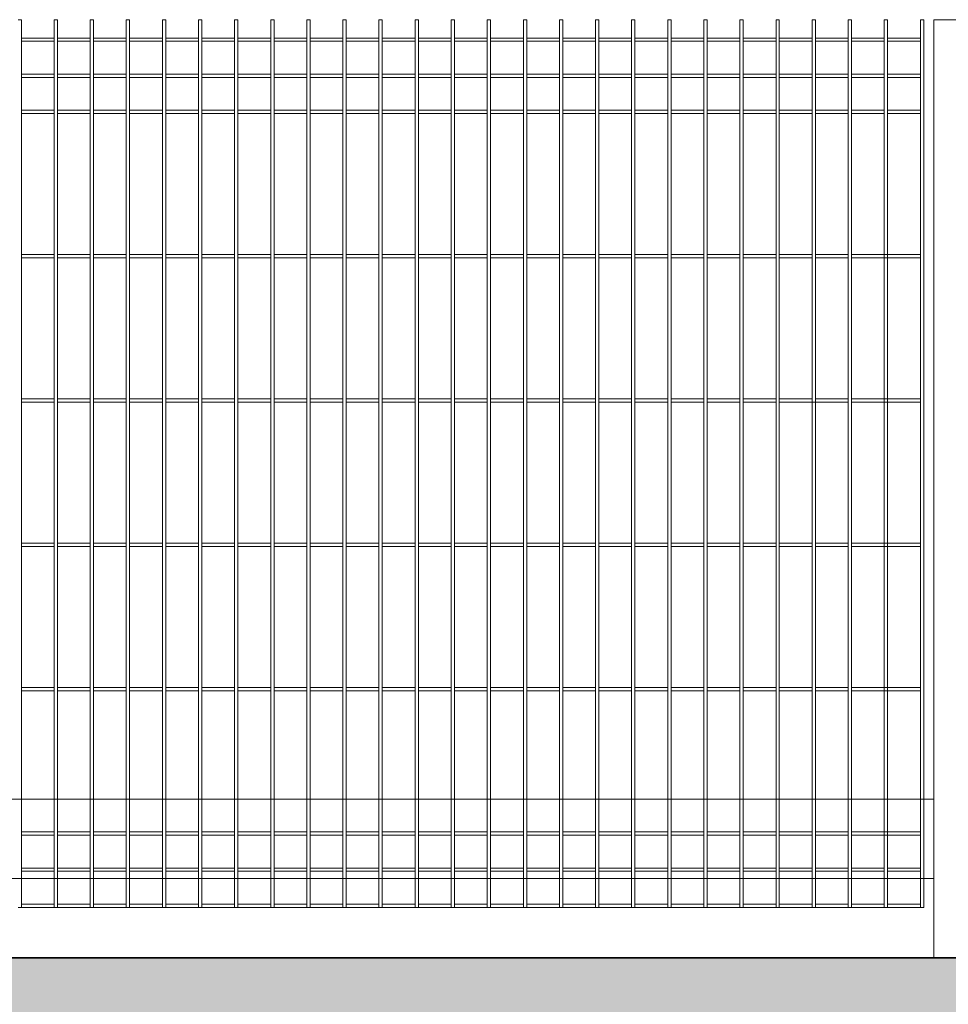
# Model space of a CAD drawing. Header units: millimetres. Extents: x 14041 to 23361, y -6349 to 12956.
# Tile 77 of 106: x 21654 to 21783, y 4782 to 4919. Entities that reach past the tile are written whole.
import ezdxf

# ---------------------------------------------------------------- set-up
doc = ezdxf.new("R2010")
doc.units = ezdxf.units.MM
for name, color, linetype, lineweight in [('A-ogrodzenie', 6, 'Continuous', 9), ('A-stolarka', 5, 'Continuous', 15), ('A-wypełnienie', 252, 'Continuous', 9), ('A-ściany projektowane', 5, 'Continuous', 35)]:
    doc.layers.add(name, color=color, linetype=linetype, lineweight=lineweight)

msp = doc.modelspace()

# ---------------------------------------------------------------- hatches: boundary and pattern name
at = {"layer": 'A-wypełnienie', "lineweight": 15, "ltscale": 2, "transparency": 33554687}
h = msp.add_hatch(color=253, dxfattribs=at)
h.dxf.hatch_style = 1
h.paths.add_polyline_path([(22047.73, 4503.15), (22011.82, 4507.83), (21965.44, 4537.89), (21893.87, 4573.4), (21779.62, 4634.53), (21673.21, 4702.13), (21591.04, 4773.93), (21553.22, 4788.9), (22047.69, 4788.9), (22047.65, 4833.9), (22067.65, 4833.9), (22067.65, 4834.41), (22067.65, 4498.95)])

# ---------------------------------------------------------------- linework, layer by layer
at = {"layer": 'A-ogrodzenie', "color": 96, "true_color": 0x036808}
for p, q in [((21654.24, 4918.9), (21653.78, 4918.9)), ((21654.24, 4795.9), (21654.24, 4918.9)), ((21658.78, 4795.9), (21658.78, 4918.9)), ((21659.24, 4918.9), (21658.78, 4918.9)), ((21659.24, 4795.9), (21659.24, 4918.9)), ((21663.78, 4795.9), (21663.78, 4918.9)), ((21664.24, 4918.9), (21663.78, 4918.9)), ((21664.24, 4795.9), (21664.24, 4918.9)), ((21668.78, 4795.9), (21668.78, 4918.9)), ((21669.24, 4918.9), (21668.78, 4918.9)), ((21669.24, 4795.9), (21669.24, 4918.9)), ((21673.78, 4795.9), (21673.78, 4918.9)), ((21674.24, 4918.9), (21673.78, 4918.9)), ((21674.24, 4795.9), (21674.24, 4918.9)), ((21678.78, 4795.9), (21678.78, 4918.9)), ((21679.24, 4918.9), (21678.78, 4918.9)), ((21679.24, 4795.9), (21679.24, 4918.9)), ((21683.78, 4795.9), (21683.78, 4918.9)), ((21684.24, 4918.9), (21683.78, 4918.9)), ((21684.24, 4795.9), (21684.24, 4918.9)), ((21688.78, 4795.9), (21688.78, 4918.9)), ((21689.24, 4918.9), (21688.78, 4918.9)), ((21689.24, 4795.9), (21689.24, 4918.9)), ((21693.78, 4795.9), (21693.78, 4918.9)), ((21694.24, 4918.9), (21693.78, 4918.9)), ((21694.24, 4795.9), (21694.24, 4918.9)), ((21698.78, 4795.9), (21698.78, 4918.9)), ((21699.24, 4918.9), (21698.78, 4918.9)), ((21699.24, 4795.9), (21699.24, 4918.9)), ((21703.78, 4795.9), (21703.78, 4918.9)), ((21704.24, 4918.9), (21703.78, 4918.9)), ((21704.24, 4795.9), (21704.24, 4918.9)), ((21708.78, 4795.9), (21708.78, 4918.9)), ((21709.24, 4918.9), (21708.78, 4918.9)), ((21709.24, 4795.9), (21709.24, 4918.9)), ((21713.78, 4795.9), (21713.78, 4918.9)), ((21714.24, 4918.9), (21713.78, 4918.9)), ((21714.24, 4795.9), (21714.24, 4918.9)), ((21718.78, 4795.9), (21718.78, 4918.9)), ((21719.24, 4918.9), (21718.78, 4918.9)), ((21719.24, 4795.9), (21719.24, 4918.9)), ((21723.78, 4795.9), (21723.78, 4918.9)), ((21724.24, 4918.9), (21723.78, 4918.9)), ((21724.24, 4795.9), (21724.24, 4918.9)), ((21728.78, 4795.9), (21728.78, 4918.9)), ((21729.24, 4918.9), (21728.78, 4918.9)), ((21729.24, 4795.9), (21729.24, 4918.9)), ((21733.78, 4795.9), (21733.78, 4918.9)), ((21734.24, 4918.9), (21733.78, 4918.9)), ((21734.24, 4795.9), (21734.24, 4918.9)), ((21738.78, 4795.9), (21738.78, 4918.9)), ((21739.24, 4918.9), (21738.78, 4918.9)), ((21739.24, 4795.9), (21739.24, 4918.9)), ((21743.78, 4795.9), (21743.78, 4918.9)), ((21744.24, 4918.9), (21743.78, 4918.9)), ((21744.24, 4795.9), (21744.24, 4918.9)), ((21748.78, 4795.9), (21748.78, 4918.9)), ((21749.24, 4918.9), (21748.78, 4918.9)), ((21749.24, 4795.9), (21749.24, 4918.9)), ((21753.78, 4795.9), (21753.78, 4918.9)), ((21754.24, 4918.9), (21753.78, 4918.9)), ((21754.24, 4795.9), (21754.24, 4918.9)), ((21758.78, 4795.9), (21758.78, 4918.9)), ((21759.24, 4918.9), (21758.78, 4918.9)), ((21759.24, 4795.9), (21759.24, 4918.9)), ((21763.78, 4795.9), (21763.78, 4918.9)), ((21764.24, 4918.9), (21763.78, 4918.9)), ((21764.24, 4795.9), (21764.24, 4918.9)), ((21768.78, 4795.9), (21768.78, 4918.9)), ((21769.24, 4918.9), (21768.78, 4918.9)), ((21769.24, 4795.9), (21769.24, 4918.9)), ((21773.78, 4795.9), (21773.78, 4918.9)), ((21774.24, 4918.9), (21773.78, 4918.9)), ((21774.24, 4795.9), (21774.24, 4918.9)), ((21778.78, 4795.9), (21778.78, 4918.9)), ((21779.24, 4918.9), (21778.78, 4918.9)), ((21779.24, 4795.9), (21779.24, 4918.9)), ((21658.78, 4916.36), (21654.24, 4916.36)), ((21658.78, 4915.9), (21654.24, 4915.9)), ((21663.78, 4916.36), (21659.24, 4916.36)), ((21663.78, 4915.9), (21659.24, 4915.9)), ((21668.78, 4916.36), (21664.24, 4916.36)), ((21668.78, 4915.9), (21664.24, 4915.9)), ((21673.78, 4916.36), (21669.24, 4916.36)), ((21673.78, 4915.9), (21669.24, 4915.9)), ((21678.78, 4916.36), (21674.24, 4916.36)), ((21678.78, 4915.9), (21674.24, 4915.9)), ((21683.78, 4916.36), (21679.24, 4916.36)), ((21683.78, 4915.9), (21679.24, 4915.9)), ((21688.78, 4916.36), (21684.24, 4916.36)), ((21688.78, 4915.9), (21684.24, 4915.9)), ((21693.78, 4916.36), (21689.24, 4916.36)), ((21693.78, 4915.9), (21689.24, 4915.9)), ((21698.78, 4916.36), (21694.24, 4916.36)), ((21698.78, 4915.9), (21694.24, 4915.9)), ((21703.78, 4916.36), (21699.24, 4916.36)), ((21703.78, 4915.9), (21699.24, 4915.9)), ((21708.78, 4916.36), (21704.24, 4916.36)), ((21708.78, 4915.9), (21704.24, 4915.9)), ((21713.78, 4916.36), (21709.24, 4916.36)), ((21713.78, 4915.9), (21709.24, 4915.9)), ((21718.78, 4916.36), (21714.24, 4916.36)), ((21718.78, 4915.9), (21714.24, 4915.9)), ((21723.78, 4916.36), (21719.24, 4916.36)), ((21723.78, 4915.9), (21719.24, 4915.9)), ((21728.78, 4916.36), (21724.24, 4916.36)), ((21728.78, 4915.9), (21724.24, 4915.9)), ((21733.78, 4916.36), (21729.24, 4916.36)), ((21733.78, 4915.9), (21729.24, 4915.9)), ((21738.78, 4916.36), (21734.24, 4916.36)), ((21738.78, 4915.9), (21734.24, 4915.9)), ((21743.78, 4916.36), (21739.24, 4916.36)), ((21743.78, 4915.9), (21739.24, 4915.9)), ((21748.78, 4916.36), (21744.24, 4916.36)), ((21748.78, 4915.9), (21744.24, 4915.9)), ((21753.78, 4916.36), (21749.24, 4916.36)), ((21753.78, 4915.9), (21749.24, 4915.9)), ((21758.78, 4916.36), (21754.24, 4916.36)), ((21758.78, 4915.9), (21754.24, 4915.9)), ((21763.78, 4916.36), (21759.24, 4916.36)), ((21763.78, 4915.9), (21759.24, 4915.9)), ((21768.78, 4916.36), (21764.24, 4916.36)), ((21768.78, 4915.9), (21764.24, 4915.9)), ((21773.78, 4916.36), (21769.24, 4916.36)), ((21773.78, 4915.9), (21769.24, 4915.9)), ((21778.78, 4916.36), (21774.24, 4916.36)), ((21778.78, 4915.9), (21774.24, 4915.9)), ((21658.78, 4911.36), (21654.24, 4911.36)), ((21663.78, 4911.36), (21659.24, 4911.36)), ((21668.78, 4911.36), (21664.24, 4911.36)), ((21673.78, 4911.36), (21669.24, 4911.36)), ((21678.78, 4911.36), (21674.24, 4911.36)), ((21683.78, 4911.36), (21679.24, 4911.36)), ((21688.78, 4911.36), (21684.24, 4911.36)), ((21693.78, 4911.36), (21689.24, 4911.36)), ((21698.78, 4911.36), (21694.24, 4911.36)), ((21703.78, 4911.36), (21699.24, 4911.36)), ((21708.78, 4911.36), (21704.24, 4911.36)), ((21713.78, 4911.36), (21709.24, 4911.36)), ((21718.78, 4911.36), (21714.24, 4911.36)), ((21723.78, 4911.36), (21719.24, 4911.36)), ((21728.78, 4911.36), (21724.24, 4911.36)), ((21733.78, 4911.36), (21729.24, 4911.36)), ((21738.78, 4911.36), (21734.24, 4911.36)), ((21743.78, 4911.36), (21739.24, 4911.36)), ((21748.78, 4911.36), (21744.24, 4911.36)), ((21753.78, 4911.36), (21749.24, 4911.36)), ((21758.78, 4911.36), (21754.24, 4911.36)), ((21763.78, 4911.36), (21759.24, 4911.36)), ((21768.78, 4911.36), (21764.24, 4911.36)), ((21773.78, 4911.36), (21769.24, 4911.36)), ((21778.78, 4911.36), (21774.24, 4911.36)), ((21658.78, 4910.9), (21654.24, 4910.9)), ((21663.78, 4910.9), (21659.24, 4910.9)), ((21668.78, 4910.9), (21664.24, 4910.9)), ((21673.78, 4910.9), (21669.24, 4910.9)), ((21678.78, 4910.9), (21674.24, 4910.9)), ((21683.78, 4910.9), (21679.24, 4910.9)), ((21688.78, 4910.9), (21684.24, 4910.9)), ((21693.78, 4910.9), (21689.24, 4910.9)), ((21698.78, 4910.9), (21694.24, 4910.9)), ((21703.78, 4910.9), (21699.24, 4910.9)), ((21708.78, 4910.9), (21704.24, 4910.9)), ((21713.78, 4910.9), (21709.24, 4910.9)), ((21718.78, 4910.9), (21714.24, 4910.9)), ((21723.78, 4910.9), (21719.24, 4910.9)), ((21728.78, 4910.9), (21724.24, 4910.9)), ((21733.78, 4910.9), (21729.24, 4910.9)), ((21738.78, 4910.9), (21734.24, 4910.9)), ((21743.78, 4910.9), (21739.24, 4910.9)), ((21748.78, 4910.9), (21744.24, 4910.9)), ((21753.78, 4910.9), (21749.24, 4910.9)), ((21758.78, 4910.9), (21754.24, 4910.9)), ((21763.78, 4910.9), (21759.24, 4910.9)), ((21768.78, 4910.9), (21764.24, 4910.9)), ((21773.78, 4910.9), (21769.24, 4910.9)), ((21778.78, 4910.9), (21774.24, 4910.9)), ((21658.78, 4906.36), (21654.24, 4906.36)), ((21658.78, 4905.9), (21654.24, 4905.9)), ((21663.78, 4906.36), (21659.24, 4906.36)), ((21663.78, 4905.9), (21659.24, 4905.9)), ((21668.78, 4906.36), (21664.24, 4906.36)), ((21668.78, 4905.9), (21664.24, 4905.9)), ((21673.78, 4906.36), (21669.24, 4906.36)), ((21673.78, 4905.9), (21669.24, 4905.9)), ((21678.78, 4906.36), (21674.24, 4906.36)), ((21678.78, 4905.9), (21674.24, 4905.9)), ((21683.78, 4906.36), (21679.24, 4906.36)), ((21683.78, 4905.9), (21679.24, 4905.9)), ((21688.78, 4906.36), (21684.24, 4906.36)), ((21688.78, 4905.9), (21684.24, 4905.9)), ((21693.78, 4906.36), (21689.24, 4906.36)), ((21693.78, 4905.9), (21689.24, 4905.9)), ((21698.78, 4906.36), (21694.24, 4906.36)), ((21698.78, 4905.9), (21694.24, 4905.9)), ((21703.78, 4906.36), (21699.24, 4906.36)), ((21703.78, 4905.9), (21699.24, 4905.9)), ((21708.78, 4906.36), (21704.24, 4906.36)), ((21708.78, 4905.9), (21704.24, 4905.9)), ((21713.78, 4906.36), (21709.24, 4906.36)), ((21713.78, 4905.9), (21709.24, 4905.9)), ((21718.78, 4906.36), (21714.24, 4906.36)), ((21718.78, 4905.9), (21714.24, 4905.9)), ((21723.78, 4906.36), (21719.24, 4906.36)), ((21723.78, 4905.9), (21719.24, 4905.9)), ((21728.78, 4906.36), (21724.24, 4906.36)), ((21728.78, 4905.9), (21724.24, 4905.9)), ((21733.78, 4906.36), (21729.24, 4906.36)), ((21733.78, 4905.9), (21729.24, 4905.9)), ((21738.78, 4906.36), (21734.24, 4906.36)), ((21738.78, 4905.9), (21734.24, 4905.9)), ((21743.78, 4906.36), (21739.24, 4906.36)), ((21743.78, 4905.9), (21739.24, 4905.9)), ((21748.78, 4906.36), (21744.24, 4906.36)), ((21748.78, 4905.9), (21744.24, 4905.9)), ((21753.78, 4906.36), (21749.24, 4906.36)), ((21753.78, 4905.9), (21749.24, 4905.9)), ((21758.78, 4906.36), (21754.24, 4906.36)), ((21758.78, 4905.9), (21754.24, 4905.9)), ((21763.78, 4906.36), (21759.24, 4906.36)), ((21763.78, 4905.9), (21759.24, 4905.9)), ((21768.78, 4906.36), (21764.24, 4906.36)), ((21768.78, 4905.9), (21764.24, 4905.9)), ((21773.78, 4906.36), (21769.24, 4906.36)), ((21773.78, 4905.9), (21769.24, 4905.9)), ((21778.78, 4906.36), (21774.24, 4906.36)), ((21778.78, 4905.9), (21774.24, 4905.9)), ((21658.78, 4886.36), (21654.24, 4886.36)), ((21658.78, 4885.9), (21654.24, 4885.9)), ((21663.78, 4886.36), (21659.24, 4886.36)), ((21663.78, 4885.9), (21659.24, 4885.9)), ((21668.78, 4886.36), (21664.24, 4886.36)), ((21668.78, 4885.9), (21664.24, 4885.9)), ((21673.78, 4886.36), (21669.24, 4886.36)), ((21673.78, 4885.9), (21669.24, 4885.9)), ((21678.78, 4886.36), (21674.24, 4886.36)), ((21678.78, 4885.9), (21674.24, 4885.9)), ((21683.78, 4886.36), (21679.24, 4886.36)), ((21683.78, 4885.9), (21679.24, 4885.9)), ((21688.78, 4886.36), (21684.24, 4886.36)), ((21688.78, 4885.9), (21684.24, 4885.9)), ((21693.78, 4886.36), (21689.24, 4886.36)), ((21693.78, 4885.9), (21689.24, 4885.9)), ((21698.78, 4886.36), (21694.24, 4886.36)), ((21698.78, 4885.9), (21694.24, 4885.9)), ((21703.78, 4886.36), (21699.24, 4886.36)), ((21703.78, 4885.9), (21699.24, 4885.9)), ((21708.78, 4886.36), (21704.24, 4886.36)), ((21708.78, 4885.9), (21704.24, 4885.9)), ((21713.78, 4886.36), (21709.24, 4886.36)), ((21713.78, 4885.9), (21709.24, 4885.9)), ((21718.78, 4886.36), (21714.24, 4886.36)), ((21718.78, 4885.9), (21714.24, 4885.9)), ((21723.78, 4886.36), (21719.24, 4886.36)), ((21723.78, 4885.9), (21719.24, 4885.9)), ((21728.78, 4886.36), (21724.24, 4886.36)), ((21728.78, 4885.9), (21724.24, 4885.9)), ((21733.78, 4886.36), (21729.24, 4886.36)), ((21733.78, 4885.9), (21729.24, 4885.9)), ((21738.78, 4886.36), (21734.24, 4886.36)), ((21738.78, 4885.9), (21734.24, 4885.9)), ((21743.78, 4886.36), (21739.24, 4886.36)), ((21743.78, 4885.9), (21739.24, 4885.9)), ((21748.78, 4886.36), (21744.24, 4886.36)), ((21748.78, 4885.9), (21744.24, 4885.9)), ((21753.78, 4886.36), (21749.24, 4886.36)), ((21753.78, 4885.9), (21749.24, 4885.9)), ((21758.78, 4886.36), (21754.24, 4886.36)), ((21758.78, 4885.9), (21754.24, 4885.9)), ((21763.78, 4886.36), (21759.24, 4886.36)), ((21763.78, 4885.9), (21759.24, 4885.9)), ((21768.78, 4886.36), (21764.24, 4886.36)), ((21768.78, 4885.9), (21764.24, 4885.9)), ((21773.78, 4886.36), (21769.24, 4886.36)), ((21773.78, 4885.9), (21769.24, 4885.9)), ((21778.78, 4886.36), (21773.78, 4886.36)), ((21778.78, 4885.9), (21773.78, 4885.9)), ((21658.78, 4866.36), (21654.24, 4866.36)), ((21663.78, 4866.36), (21659.24, 4866.36)), ((21668.78, 4866.36), (21664.24, 4866.36)), ((21673.78, 4866.36), (21669.24, 4866.36)), ((21678.78, 4866.36), (21674.24, 4866.36)), ((21683.78, 4866.36), (21679.24, 4866.36)), ((21688.78, 4866.36), (21684.24, 4866.36)), ((21693.78, 4866.36), (21689.24, 4866.36)), ((21698.78, 4866.36), (21694.24, 4866.36)), ((21703.78, 4866.36), (21699.24, 4866.36)), ((21708.78, 4866.36), (21704.24, 4866.36)), ((21713.78, 4866.36), (21709.24, 4866.36)), ((21718.78, 4866.36), (21714.24, 4866.36)), ((21723.78, 4866.36), (21719.24, 4866.36)), ((21728.78, 4866.36), (21724.24, 4866.36)), ((21733.78, 4866.36), (21729.24, 4866.36)), ((21738.78, 4866.36), (21734.24, 4866.36)), ((21743.78, 4866.36), (21739.24, 4866.36)), ((21748.78, 4866.36), (21744.24, 4866.36)), ((21753.78, 4866.36), (21749.24, 4866.36)), ((21758.78, 4866.36), (21754.24, 4866.36)), ((21763.78, 4866.36), (21759.24, 4866.36)), ((21768.78, 4866.36), (21764.24, 4866.36)), ((21773.78, 4866.36), (21769.24, 4866.36)), ((21778.78, 4866.36), (21773.78, 4866.36)), ((21658.78, 4865.9), (21654.24, 4865.9)), ((21663.78, 4865.9), (21659.24, 4865.9)), ((21668.78, 4865.9), (21664.24, 4865.9)), ((21673.78, 4865.9), (21669.24, 4865.9)), ((21678.78, 4865.9), (21674.24, 4865.9)), ((21683.78, 4865.9), (21679.24, 4865.9)), ((21688.78, 4865.9), (21684.24, 4865.9)), ((21693.78, 4865.9), (21689.24, 4865.9)), ((21698.78, 4865.9), (21694.24, 4865.9)), ((21703.78, 4865.9), (21699.24, 4865.9)), ((21708.78, 4865.9), (21704.24, 4865.9)), ((21713.78, 4865.9), (21709.24, 4865.9)), ((21718.78, 4865.9), (21714.24, 4865.9)), ((21723.78, 4865.9), (21719.24, 4865.9)), ((21728.78, 4865.9), (21724.24, 4865.9)), ((21733.78, 4865.9), (21729.24, 4865.9)), ((21738.78, 4865.9), (21734.24, 4865.9)), ((21743.78, 4865.9), (21739.24, 4865.9)), ((21748.78, 4865.9), (21744.24, 4865.9)), ((21753.78, 4865.9), (21749.24, 4865.9)), ((21758.78, 4865.9), (21754.24, 4865.9)), ((21763.78, 4865.9), (21759.24, 4865.9)), ((21768.78, 4865.9), (21763.78, 4865.9)), ((21773.78, 4865.9), (21769.24, 4865.9)), ((21778.78, 4865.9), (21773.78, 4865.9)), ((21658.78, 4846.36), (21654.24, 4846.36)), ((21658.78, 4845.9), (21654.24, 4845.9)), ((21663.78, 4846.36), (21659.24, 4846.36)), ((21663.78, 4845.9), (21659.24, 4845.9)), ((21668.78, 4846.36), (21664.24, 4846.36)), ((21668.78, 4845.9), (21664.24, 4845.9)), ((21673.78, 4846.36), (21669.24, 4846.36)), ((21673.78, 4845.9), (21669.24, 4845.9)), ((21678.78, 4846.36), (21674.24, 4846.36)), ((21678.78, 4845.9), (21674.24, 4845.9)), ((21683.78, 4846.36), (21679.24, 4846.36)), ((21683.78, 4845.9), (21679.24, 4845.9)), ((21688.78, 4846.36), (21684.24, 4846.36)), ((21688.78, 4845.9), (21684.24, 4845.9)), ((21693.78, 4846.36), (21689.24, 4846.36)), ((21693.78, 4845.9), (21689.24, 4845.9)), ((21698.78, 4846.36), (21694.24, 4846.36)), ((21698.78, 4845.9), (21694.24, 4845.9)), ((21703.78, 4846.36), (21699.24, 4846.36)), ((21703.78, 4845.9), (21699.24, 4845.9)), ((21708.78, 4846.36), (21704.24, 4846.36)), ((21708.78, 4845.9), (21704.24, 4845.9)), ((21713.78, 4846.36), (21709.24, 4846.36)), ((21713.78, 4845.9), (21709.24, 4845.9)), ((21718.78, 4846.36), (21714.24, 4846.36)), ((21718.78, 4845.9), (21714.24, 4845.9)), ((21723.78, 4846.36), (21719.24, 4846.36)), ((21723.78, 4845.9), (21719.24, 4845.9)), ((21728.78, 4846.36), (21724.24, 4846.36)), ((21728.78, 4845.9), (21724.24, 4845.9)), ((21733.78, 4846.36), (21729.24, 4846.36)), ((21733.78, 4845.9), (21729.24, 4845.9)), ((21738.78, 4846.36), (21734.24, 4846.36)), ((21738.78, 4845.9), (21734.24, 4845.9)), ((21743.78, 4846.36), (21739.24, 4846.36)), ((21743.78, 4845.9), (21739.24, 4845.9)), ((21748.78, 4846.36), (21744.24, 4846.36)), ((21748.78, 4845.9), (21744.24, 4845.9)), ((21753.78, 4846.36), (21749.24, 4846.36)), ((21753.78, 4845.9), (21749.24, 4845.9)), ((21758.78, 4846.36), (21754.24, 4846.36)), ((21758.78, 4845.9), (21754.24, 4845.9)), ((21763.78, 4846.36), (21759.24, 4846.36)), ((21763.78, 4845.9), (21759.24, 4845.9)), ((21768.78, 4846.36), (21764.24, 4846.36)), ((21768.78, 4845.9), (21764.24, 4845.9)), ((21773.78, 4846.36), (21769.24, 4846.36)), ((21773.78, 4845.9), (21769.24, 4845.9)), ((21778.78, 4846.36), (21773.78, 4846.36)), ((21778.78, 4845.9), (21773.78, 4845.9)), ((21658.78, 4826.36), (21654.24, 4826.36)), ((21658.78, 4825.9), (21654.24, 4825.9)), ((21663.78, 4826.36), (21659.24, 4826.36)), ((21663.78, 4825.9), (21659.24, 4825.9)), ((21668.78, 4826.36), (21664.24, 4826.36)), ((21668.78, 4825.9), (21664.24, 4825.9)), ((21673.78, 4826.36), (21669.24, 4826.36)), ((21673.78, 4825.9), (21669.24, 4825.9)), ((21678.78, 4826.36), (21674.24, 4826.36)), ((21678.78, 4825.9), (21674.24, 4825.9)), ((21683.78, 4826.36), (21679.24, 4826.36)), ((21683.78, 4825.9), (21679.24, 4825.9)), ((21688.78, 4826.36), (21684.24, 4826.36)), ((21688.78, 4825.9), (21684.24, 4825.9)), ((21693.78, 4826.36), (21689.24, 4826.36)), ((21693.78, 4825.9), (21689.24, 4825.9)), ((21698.78, 4826.36), (21694.24, 4826.36)), ((21698.78, 4825.9), (21694.24, 4825.9)), ((21703.78, 4826.36), (21699.24, 4826.36)), ((21703.78, 4825.9), (21699.24, 4825.9)), ((21708.78, 4826.36), (21704.24, 4826.36)), ((21708.78, 4825.9), (21704.24, 4825.9)), ((21713.78, 4826.36), (21709.24, 4826.36)), ((21713.78, 4825.9), (21709.24, 4825.9)), ((21718.78, 4826.36), (21714.24, 4826.36)), ((21718.78, 4825.9), (21714.24, 4825.9)), ((21723.78, 4826.36), (21719.24, 4826.36)), ((21723.78, 4825.9), (21719.24, 4825.9)), ((21728.78, 4826.36), (21724.24, 4826.36)), ((21728.78, 4825.9), (21724.24, 4825.9)), ((21733.78, 4826.36), (21729.24, 4826.36)), ((21733.78, 4825.9), (21729.24, 4825.9)), ((21738.78, 4826.36), (21734.24, 4826.36)), ((21738.78, 4825.9), (21734.24, 4825.9)), ((21743.78, 4826.36), (21739.24, 4826.36)), ((21743.78, 4825.9), (21739.24, 4825.9)), ((21748.78, 4826.36), (21744.24, 4826.36)), ((21748.78, 4825.9), (21744.24, 4825.9)), ((21753.78, 4826.36), (21749.24, 4826.36)), ((21753.78, 4825.9), (21749.24, 4825.9)), ((21758.78, 4826.36), (21754.24, 4826.36)), ((21758.78, 4825.9), (21754.24, 4825.9)), ((21763.78, 4826.36), (21759.24, 4826.36)), ((21763.78, 4825.9), (21759.24, 4825.9)), ((21768.78, 4826.36), (21764.24, 4826.36)), ((21768.78, 4825.9), (21764.24, 4825.9)), ((21773.78, 4826.36), (21769.24, 4826.36)), ((21773.78, 4825.9), (21769.24, 4825.9)), ((21778.78, 4826.36), (21773.78, 4826.36)), ((21778.78, 4825.9), (21773.78, 4825.9)), ((21658.78, 4806.36), (21654.24, 4806.36)), ((21663.78, 4806.36), (21659.24, 4806.36)), ((21668.78, 4806.36), (21664.24, 4806.36)), ((21673.78, 4806.36), (21669.24, 4806.36)), ((21678.78, 4806.36), (21674.24, 4806.36)), ((21683.78, 4806.36), (21679.24, 4806.36)), ((21688.78, 4806.36), (21684.24, 4806.36)), ((21693.78, 4806.36), (21689.24, 4806.36)), ((21698.78, 4806.36), (21694.24, 4806.36)), ((21703.78, 4806.36), (21699.24, 4806.36)), ((21708.78, 4806.36), (21704.24, 4806.36)), ((21713.78, 4806.36), (21709.24, 4806.36)), ((21718.78, 4806.36), (21714.24, 4806.36)), ((21723.78, 4806.36), (21719.24, 4806.36)), ((21728.78, 4806.36), (21724.24, 4806.36)), ((21733.78, 4806.36), (21729.24, 4806.36)), ((21738.78, 4806.36), (21734.24, 4806.36)), ((21743.78, 4806.36), (21739.24, 4806.36)), ((21748.78, 4806.36), (21744.24, 4806.36)), ((21753.78, 4806.36), (21749.24, 4806.36)), ((21758.78, 4806.36), (21754.24, 4806.36)), ((21763.78, 4806.36), (21759.24, 4806.36)), ((21768.78, 4806.36), (21764.24, 4806.36)), ((21773.78, 4806.36), (21769.24, 4806.36)), ((21778.78, 4806.36), (21773.78, 4806.36)), ((21658.78, 4805.9), (21654.24, 4805.9)), ((21663.78, 4805.9), (21659.24, 4805.9)), ((21668.78, 4805.9), (21664.24, 4805.9)), ((21673.78, 4805.9), (21669.24, 4805.9)), ((21678.78, 4805.9), (21674.24, 4805.9)), ((21683.78, 4805.9), (21679.24, 4805.9)), ((21688.78, 4805.9), (21684.24, 4805.9)), ((21693.78, 4805.9), (21689.24, 4805.9)), ((21698.78, 4805.9), (21694.24, 4805.9)), ((21703.78, 4805.9), (21699.24, 4805.9)), ((21708.78, 4805.9), (21704.24, 4805.9)), ((21713.78, 4805.9), (21709.24, 4805.9)), ((21718.78, 4805.9), (21714.24, 4805.9)), ((21723.78, 4805.9), (21719.24, 4805.9)), ((21728.78, 4805.9), (21724.24, 4805.9)), ((21733.78, 4805.9), (21729.24, 4805.9)), ((21738.78, 4805.9), (21734.24, 4805.9)), ((21743.78, 4805.9), (21739.24, 4805.9)), ((21748.78, 4805.9), (21744.24, 4805.9)), ((21753.78, 4805.9), (21749.24, 4805.9)), ((21758.78, 4805.9), (21754.24, 4805.9)), ((21763.78, 4805.9), (21759.24, 4805.9)), ((21768.78, 4805.9), (21764.24, 4805.9)), ((21773.78, 4805.9), (21769.24, 4805.9)), ((21778.78, 4805.9), (21773.78, 4805.9)), ((21658.78, 4801.36), (21654.24, 4801.36)), ((21658.78, 4800.9), (21654.24, 4800.9)), ((21663.78, 4801.36), (21659.24, 4801.36)), ((21663.78, 4800.9), (21659.24, 4800.9)), ((21668.78, 4801.36), (21664.24, 4801.36)), ((21668.78, 4800.9), (21664.24, 4800.9)), ((21673.78, 4801.36), (21669.24, 4801.36)), ((21673.78, 4800.9), (21669.24, 4800.9)), ((21678.78, 4801.36), (21674.24, 4801.36)), ((21678.78, 4800.9), (21674.24, 4800.9)), ((21683.78, 4801.36), (21679.24, 4801.36)), ((21683.78, 4800.9), (21679.24, 4800.9)), ((21688.78, 4801.36), (21684.24, 4801.36)), ((21688.78, 4800.9), (21684.24, 4800.9)), ((21693.78, 4801.36), (21689.24, 4801.36)), ((21693.78, 4800.9), (21689.24, 4800.9)), ((21698.78, 4801.36), (21694.24, 4801.36)), ((21698.78, 4800.9), (21694.24, 4800.9)), ((21703.78, 4801.36), (21699.24, 4801.36)), ((21703.78, 4800.9), (21699.24, 4800.9)), ((21708.78, 4801.36), (21704.24, 4801.36)), ((21708.78, 4800.9), (21704.24, 4800.9)), ((21713.78, 4801.36), (21709.24, 4801.36)), ((21713.78, 4800.9), (21709.24, 4800.9)), ((21718.78, 4801.36), (21714.24, 4801.36)), ((21718.78, 4800.9), (21714.24, 4800.9)), ((21723.78, 4801.36), (21719.24, 4801.36)), ((21723.78, 4800.9), (21719.24, 4800.9)), ((21728.78, 4801.36), (21724.24, 4801.36)), ((21728.78, 4800.9), (21724.24, 4800.9)), ((21733.78, 4801.36), (21729.24, 4801.36)), ((21733.78, 4800.9), (21729.24, 4800.9)), ((21738.78, 4801.36), (21734.24, 4801.36)), ((21738.78, 4800.9), (21734.24, 4800.9)), ((21743.78, 4801.36), (21739.24, 4801.36)), ((21743.78, 4800.9), (21739.24, 4800.9)), ((21748.78, 4801.36), (21744.24, 4801.36)), ((21748.78, 4800.9), (21744.24, 4800.9)), ((21753.78, 4801.36), (21749.24, 4801.36)), ((21753.78, 4800.9), (21749.24, 4800.9)), ((21758.78, 4801.36), (21754.24, 4801.36)), ((21758.78, 4800.9), (21754.24, 4800.9)), ((21763.78, 4801.36), (21759.24, 4801.36)), ((21763.78, 4800.9), (21759.24, 4800.9)), ((21768.78, 4801.36), (21764.24, 4801.36)), ((21768.78, 4800.9), (21764.24, 4800.9)), ((21773.78, 4801.36), (21769.24, 4801.36)), ((21773.78, 4800.9), (21769.24, 4800.9)), ((21778.78, 4801.36), (21774.24, 4801.36)), ((21778.78, 4800.9), (21774.24, 4800.9)), ((21654.24, 4795.9), (21653.78, 4795.9)), ((21658.78, 4796.36), (21654.24, 4796.36)), ((21658.78, 4795.9), (21654.24, 4795.9)), ((21663.78, 4795.9), (21658.78, 4795.9)), ((21663.78, 4796.36), (21659.24, 4796.36)), ((21664.24, 4795.9), (21663.78, 4795.9)), ((21668.78, 4796.36), (21664.24, 4796.36)), ((21668.78, 4795.9), (21664.24, 4795.9)), ((21673.78, 4795.9), (21668.78, 4795.9)), ((21673.78, 4796.36), (21669.24, 4796.36)), ((21674.24, 4795.9), (21673.78, 4795.9)), ((21678.78, 4796.36), (21674.24, 4796.36)), ((21678.78, 4795.9), (21674.24, 4795.9)), ((21683.78, 4795.9), (21678.78, 4795.9)), ((21683.78, 4796.36), (21679.24, 4796.36)), ((21684.24, 4795.9), (21683.78, 4795.9)), ((21688.78, 4796.36), (21684.24, 4796.36)), ((21688.78, 4795.9), (21684.24, 4795.9)), ((21693.78, 4795.9), (21688.78, 4795.9)), ((21693.78, 4796.36), (21689.24, 4796.36)), ((21694.24, 4795.9), (21693.78, 4795.9)), ((21698.78, 4796.36), (21694.24, 4796.36)), ((21698.78, 4795.9), (21694.24, 4795.9)), ((21703.78, 4795.9), (21698.78, 4795.9)), ((21703.78, 4796.36), (21699.24, 4796.36)), ((21704.24, 4795.9), (21703.78, 4795.9)), ((21708.78, 4796.36), (21704.24, 4796.36)), ((21708.78, 4795.9), (21704.24, 4795.9)), ((21713.78, 4795.9), (21708.78, 4795.9)), ((21713.78, 4796.36), (21709.24, 4796.36)), ((21714.24, 4795.9), (21713.78, 4795.9)), ((21718.78, 4796.36), (21714.24, 4796.36)), ((21718.78, 4795.9), (21714.24, 4795.9)), ((21723.78, 4795.9), (21718.78, 4795.9)), ((21723.78, 4796.36), (21719.24, 4796.36)), ((21724.24, 4795.9), (21723.78, 4795.9)), ((21728.78, 4796.36), (21724.24, 4796.36)), ((21728.78, 4795.9), (21724.24, 4795.9)), ((21733.78, 4795.9), (21728.78, 4795.9)), ((21733.78, 4796.36), (21729.24, 4796.36)), ((21734.24, 4795.9), (21733.78, 4795.9)), ((21738.78, 4796.36), (21734.24, 4796.36)), ((21738.78, 4795.9), (21734.24, 4795.9)), ((21743.78, 4795.9), (21738.78, 4795.9)), ((21743.78, 4796.36), (21739.24, 4796.36)), ((21744.24, 4795.9), (21743.78, 4795.9)), ((21748.78, 4796.36), (21744.24, 4796.36)), ((21748.78, 4795.9), (21744.24, 4795.9)), ((21753.78, 4795.9), (21748.78, 4795.9)), ((21753.78, 4796.36), (21749.24, 4796.36)), ((21754.24, 4795.9), (21753.78, 4795.9)), ((21758.78, 4796.36), (21754.24, 4796.36)), ((21758.78, 4795.9), (21754.24, 4795.9)), ((21763.78, 4795.9), (21758.78, 4795.9)), ((21763.78, 4796.36), (21759.24, 4796.36)), ((21764.24, 4795.9), (21763.78, 4795.9)), ((21768.78, 4796.36), (21764.24, 4796.36)), ((21768.78, 4795.9), (21764.24, 4795.9)), ((21773.78, 4795.9), (21768.78, 4795.9)), ((21773.78, 4796.36), (21769.24, 4796.36)), ((21774.24, 4795.9), (21773.78, 4795.9)), ((21778.78, 4796.36), (21774.24, 4796.36)), ((21779.24, 4795.9), (21774.24, 4795.9))]:
    msp.add_line(p, q, dxfattribs=at)
msp.add_lwpolyline([(21780.65, 4788.9), (21780.65, 4918.9), (21784.65, 4918.9), (21784.65, 4788.9)], dxfattribs=at)
at = {"layer": 'A-stolarka', "color": 7}
msp.add_line((21605.65, 4799.9), (21780.65, 4799.9), dxfattribs=at)
msp.add_lwpolyline([(21780.65, 4810.9), (21605.65, 4810.9), (21605.65, 4799.9)], dxfattribs=at)
at = {"layer": 'A-ściany projektowane', "color": 7}
msp.add_line((21547.65, 4788.9), (22047.65, 4788.9), dxfattribs=at)

doc.saveas('drawing.dxf')
